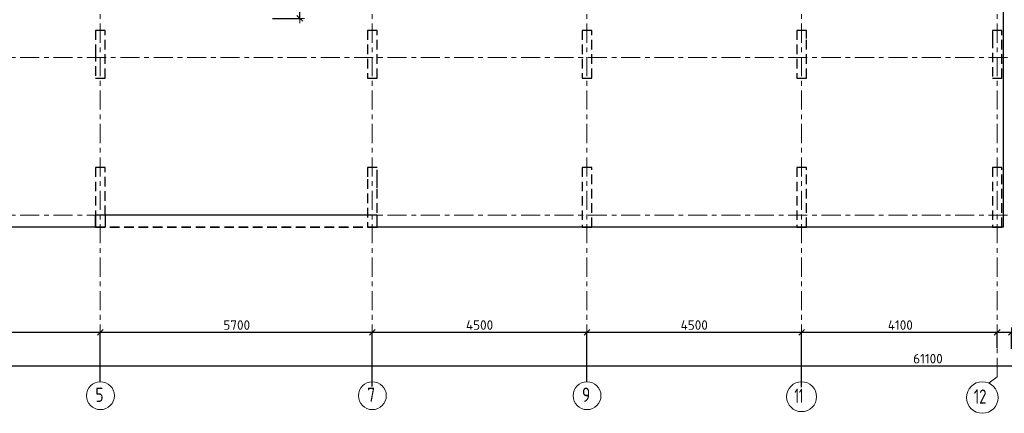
# Model space of a CAD drawing. Header units: metres. Extents: x -38 to 97, y -15 to 21.
# Tile 5 of 111: x 12 to 33, y -4 to 4. Entities that reach past the tile are written whole.
import ezdxf

# ---------------------------------------------------------------- set-up
doc = ezdxf.new("R2010")
doc.units = ezdxf.units.M
doc.header["$PDMODE"] = 65
for name, pattern in [('______11', [0.5, 0.4, -0.05, 0, -0.05]), ('______2', [0.27, 0.2, -0.07]), ('______3', [0.5, 0.4, -0.1]), ('______5', [1.1, 0.8, -0.1, 0.1, -0.1])]:
    doc.linetypes.add(name, pattern=pattern)
for name, color, linetype, lineweight in [('XR$2$Осевая линия (1)', 7, '______5', 13), ('XR$2$Размерная линия (1)', 7, 'Continuous', 13), ('XR$3$Балка (1)', 7, '______3', 13), ('XR$3$Перекрытие (1)', 7, 'Continuous', 35), ('XR$3$Размерная линия (1)', 7, 'Continuous', 13), ('XR$5$Балка (1)', 7, '______3', 13), ('XR$5$Перекрытие (1)', 7, 'Continuous', 35), ('XR$5$Размерная линия (1)', 7, 'Continuous', 13)]:
    doc.layers.add(name, color=color, linetype=linetype, lineweight=lineweight)
doc.layers.add('XR$7$Стена_ бетон несущ.', color=7, linetype='Continuous', lineweight=70, true_color=0xb4b496)
doc.styles.add('ISOCPEUR', font='txt')
doc.dimstyles.new('DIMSTYLE_3', dxfattribs={"dimtxt": 0.2, "dimasz": 0.2, "dimexe": 0, "dimexo": 0, "dimgap": 0.1, "dimtad": 2, "dimdec": 0, "dimlfac": 1000, "dimrnd": 5, "dimzin": 12, "dimdsep": 46, "dimtxsty": 'ISOCPEUR', "dimblk1": 'ALL_ML_STRICH', "dimblk2": 'ALL_ML_STRICH', "dimsah": 1, "dimcen": 0, "dimclrd": 7, "dimclre": 256, "dimclrt": 7, "dimadec": 0, "dimazin": 0, "dimtfac": 1, "dimtdec": 0, "dimtix": 1, "dimtmove": 2, "dimatfit": 3, "dimfxl": 0, "dimtzin": 0, "dimlwd": 0, "dimlwe": -3, "dimarcsym": 0})
doc.dimstyles.new('DIMSTYLE_4', dxfattribs={"dimtxt": 0.2, "dimasz": 0.2, "dimexe": 0, "dimexo": 0, "dimgap": 0.1, "dimtad": 0, "dimdec": 0, "dimlfac": 1000, "dimrnd": 5, "dimzin": 12, "dimdsep": 46, "dimtxsty": 'ISOCPEUR', "dimblk1": 'ALL_ML_STRICH', "dimblk2": 'ALL_ML_STRICH', "dimsah": 1, "dimcen": 0, "dimclrd": 7, "dimclre": 256, "dimclrt": 7, "dimadec": 0, "dimazin": 0, "dimtfac": 1, "dimtdec": 0, "dimtix": 1, "dimtmove": 2, "dimatfit": 3, "dimfxl": 0, "dimtvp": 1.2, "dimtzin": 0, "dimlwd": 0, "dimlwe": -3, "dimarcsym": 0})

# ---------------------------------------------------------------- blocks, each defined once
blk = doc.blocks.new('ALL_ML_STRICH')
at = {"color": 0, "linetype": 'ByBlock', "lineweight": -2}
for p, q in [((-1, 0), (0.5, 0)), ((-0.3, -0.3), (0.3, 0.3)), ((0, -0.5), (0, 0.5))]:
    blk.add_line(p, q, dxfattribs=at)
blk = doc.blocks.new('*D12')
at = {"layer": 'DEFPOINTS', "color": 7, "linetype": 'Continuous', "lineweight": 13, "transparency": 33554687}
for p in [(0.5, -3.103), (0.5, -3.156), (61.6, -3.14)]:
    blk.add_point(p, dxfattribs=at)
at = {"layer": 'XR$2$Размерная линия (1)', "color": 9, "linetype": 'Continuous', "lineweight": -2, "true_color": 0xc7c7c7, "transparency": 33554687}
for p, q in [((0.5, -3.123), (0.5, -3.156)), ((61.6, -3.156), (61.6, -3.156))]:
    blk.add_line(p, q, dxfattribs=at)
at = {"layer": 'XR$2$Размерная линия (1)', "color": 7, "linetype": 'Continuous', "lineweight": -2, "transparency": 33554687}
blk.add_line((0.5, -3.156), (61.6, -3.156), dxfattribs=at)
at = {"layer": 'XR$2$Размерная линия (1)', "color": 7, "linetype": 'Continuous', "lineweight": 13, "transparency": 33554687, "xscale": 0.2, "yscale": 0.2, "zscale": 0.2, "rotation": 180}
blk.add_blockref('ALL_ML_STRICH', (0.5, -3.156), dxfattribs=at)
at = {"layer": 'XR$2$Размерная линия (1)', "color": 7, "linetype": 'Continuous', "lineweight": 13, "transparency": 33554687, "xscale": 0.2, "yscale": 0.2, "zscale": 0.2}
blk.add_blockref('ALL_ML_STRICH', (61.6, -3.156), dxfattribs=at)
at = {"layer": 'XR$2$Размерная линия (1)', "color": 7, "linetype": 'Continuous', "lineweight": 13, "transparency": 33554687, "insert": (31.1, -3.006), "char_height": 0.2, "width": 1, "attachment_point": 5, "style": 'ISOCPEUR'}
blk.add_mtext('\\A1;{61100}', dxfattribs=at)
blk = doc.blocks.new('*D15')
at = {"layer": 'DEFPOINTS', "color": 7, "linetype": 'Continuous', "lineweight": 13, "transparency": 33554687}
for p in [(9.15, -2.452), (9.15, -3.513), (13.75, -3.513)]:
    blk.add_point(p, dxfattribs=at)
at = {"layer": 'XR$2$Размерная линия (1)', "color": 9, "linetype": 'Continuous', "lineweight": -2, "true_color": 0xc7c7c7, "transparency": 33554687}
for p, q in [((9.15, -3.493), (9.15, -2.452)), ((13.75, -3.493), (13.75, -2.452))]:
    blk.add_line(p, q, dxfattribs=at)
at = {"layer": 'XR$2$Размерная линия (1)', "color": 7, "linetype": 'Continuous', "lineweight": -2, "transparency": 33554687}
blk.add_line((9.15, -2.452), (13.75, -2.452), dxfattribs=at)
at = {"layer": 'XR$2$Размерная линия (1)', "color": 7, "linetype": 'Continuous', "lineweight": 13, "transparency": 33554687, "xscale": 0.2, "yscale": 0.2, "zscale": 0.2, "rotation": 180}
blk.add_blockref('ALL_ML_STRICH', (9.15, -2.452), dxfattribs=at)
at = {"layer": 'XR$2$Размерная линия (1)', "color": 7, "linetype": 'Continuous', "lineweight": 13, "transparency": 33554687, "xscale": 0.2, "yscale": 0.2, "zscale": 0.2}
blk.add_blockref('ALL_ML_STRICH', (13.75, -2.452), dxfattribs=at)
at = {"layer": 'XR$2$Размерная линия (1)', "color": 7, "linetype": 'Continuous', "lineweight": 13, "transparency": 33554687, "insert": (11.45, -2.302), "char_height": 0.2, "width": 0.8, "attachment_point": 5, "style": 'ISOCPEUR'}
blk.add_mtext('\\A1;{4600}', dxfattribs=at)
blk = doc.blocks.new('*D16')
at = {"layer": 'DEFPOINTS', "color": 7, "linetype": 'Continuous', "lineweight": 13, "transparency": 33554687}
for p in [(13.75, -2.452), (13.75, -3.513), (19.45, -3.607)]:
    blk.add_point(p, dxfattribs=at)
at = {"layer": 'XR$2$Размерная линия (1)', "color": 9, "linetype": 'Continuous', "lineweight": -2, "true_color": 0xc7c7c7, "transparency": 33554687}
for p, q in [((13.75, -3.493), (13.75, -2.452)), ((19.45, -3.587), (19.45, -2.452))]:
    blk.add_line(p, q, dxfattribs=at)
at = {"layer": 'XR$2$Размерная линия (1)', "color": 7, "linetype": 'Continuous', "lineweight": -2, "transparency": 33554687}
blk.add_line((13.75, -2.452), (19.45, -2.452), dxfattribs=at)
at = {"layer": 'XR$2$Размерная линия (1)', "color": 7, "linetype": 'Continuous', "lineweight": 13, "transparency": 33554687, "xscale": 0.2, "yscale": 0.2, "zscale": 0.2, "rotation": 180}
blk.add_blockref('ALL_ML_STRICH', (13.75, -2.452), dxfattribs=at)
at = {"layer": 'XR$2$Размерная линия (1)', "color": 7, "linetype": 'Continuous', "lineweight": 13, "transparency": 33554687, "xscale": 0.2, "yscale": 0.2, "zscale": 0.2}
blk.add_blockref('ALL_ML_STRICH', (19.45, -2.452), dxfattribs=at)
at = {"layer": 'XR$2$Размерная линия (1)', "color": 7, "linetype": 'Continuous', "lineweight": 13, "transparency": 33554687, "insert": (16.61, -2.302), "char_height": 0.2, "width": 0.8, "attachment_point": 5, "style": 'ISOCPEUR'}
blk.add_mtext('\\A1;{5700}', dxfattribs=at)
blk = doc.blocks.new('*D17')
at = {"layer": 'DEFPOINTS', "color": 7, "linetype": 'Continuous', "lineweight": 13, "transparency": 33554687}
for p in [(19.45, -2.452), (19.45, -3.607), (23.95, -3.521)]:
    blk.add_point(p, dxfattribs=at)
at = {"layer": 'XR$2$Размерная линия (1)', "color": 9, "linetype": 'Continuous', "lineweight": -2, "true_color": 0xc7c7c7, "transparency": 33554687}
for p, q in [((19.45, -3.587), (19.45, -2.452)), ((23.95, -3.501), (23.95, -2.452))]:
    blk.add_line(p, q, dxfattribs=at)
at = {"layer": 'XR$2$Размерная линия (1)', "color": 7, "linetype": 'Continuous', "lineweight": -2, "transparency": 33554687}
blk.add_line((19.45, -2.452), (23.95, -2.452), dxfattribs=at)
at = {"layer": 'XR$2$Размерная линия (1)', "color": 7, "linetype": 'Continuous', "lineweight": 13, "transparency": 33554687, "xscale": 0.2, "yscale": 0.2, "zscale": 0.2, "rotation": 180}
blk.add_blockref('ALL_ML_STRICH', (19.45, -2.452), dxfattribs=at)
at = {"layer": 'XR$2$Размерная линия (1)', "color": 7, "linetype": 'Continuous', "lineweight": 13, "transparency": 33554687, "xscale": 0.2, "yscale": 0.2, "zscale": 0.2}
blk.add_blockref('ALL_ML_STRICH', (23.95, -2.452), dxfattribs=at)
at = {"layer": 'XR$2$Размерная линия (1)', "color": 7, "linetype": 'Continuous', "lineweight": 13, "transparency": 33554687, "insert": (21.7, -2.302), "char_height": 0.2, "width": 0.8, "attachment_point": 5, "style": 'ISOCPEUR'}
blk.add_mtext('\\A1;{4500}', dxfattribs=at)
blk = doc.blocks.new('*D18')
at = {"layer": 'DEFPOINTS', "color": 7, "linetype": 'Continuous', "lineweight": 13, "transparency": 33554687}
for p in [(23.95, -2.452), (23.95, -3.521), (28.45, -3.623)]:
    blk.add_point(p, dxfattribs=at)
at = {"layer": 'XR$2$Размерная линия (1)', "color": 9, "linetype": 'Continuous', "lineweight": -2, "true_color": 0xc7c7c7, "transparency": 33554687}
for p, q in [((23.95, -3.501), (23.95, -2.452)), ((28.45, -3.603), (28.45, -2.452))]:
    blk.add_line(p, q, dxfattribs=at)
at = {"layer": 'XR$2$Размерная линия (1)', "color": 7, "linetype": 'Continuous', "lineweight": -2, "transparency": 33554687}
blk.add_line((23.95, -2.452), (28.45, -2.452), dxfattribs=at)
at = {"layer": 'XR$2$Размерная линия (1)', "color": 7, "linetype": 'Continuous', "lineweight": 13, "transparency": 33554687, "xscale": 0.2, "yscale": 0.2, "zscale": 0.2, "rotation": 180}
blk.add_blockref('ALL_ML_STRICH', (23.95, -2.452), dxfattribs=at)
at = {"layer": 'XR$2$Размерная линия (1)', "color": 7, "linetype": 'Continuous', "lineweight": 13, "transparency": 33554687, "xscale": 0.2, "yscale": 0.2, "zscale": 0.2}
blk.add_blockref('ALL_ML_STRICH', (28.45, -2.452), dxfattribs=at)
at = {"layer": 'XR$2$Размерная линия (1)', "color": 7, "linetype": 'Continuous', "lineweight": 13, "transparency": 33554687, "insert": (26.2, -2.302), "char_height": 0.2, "width": 0.8, "attachment_point": 5, "style": 'ISOCPEUR'}
blk.add_mtext('\\A1;{4500}', dxfattribs=at)
blk = doc.blocks.new('*D19')
at = {"layer": 'DEFPOINTS', "color": 7, "linetype": 'Continuous', "lineweight": 13, "transparency": 33554687}
for p in [(28.45, -2.452), (32.55, -2.802), (28.45, -3.623)]:
    blk.add_point(p, dxfattribs=at)
at = {"layer": 'XR$2$Размерная линия (1)', "color": 9, "linetype": 'Continuous', "lineweight": -2, "true_color": 0xc7c7c7, "transparency": 33554687}
for p, q in [((28.45, -3.603), (28.45, -2.452)), ((32.55, -2.782), (32.55, -2.452))]:
    blk.add_line(p, q, dxfattribs=at)
at = {"layer": 'XR$2$Размерная линия (1)', "color": 7, "linetype": 'Continuous', "lineweight": -2, "transparency": 33554687}
blk.add_line((28.45, -2.452), (32.55, -2.452), dxfattribs=at)
at = {"layer": 'XR$2$Размерная линия (1)', "color": 7, "linetype": 'Continuous', "lineweight": 13, "transparency": 33554687, "xscale": 0.2, "yscale": 0.2, "zscale": 0.2, "rotation": 180}
blk.add_blockref('ALL_ML_STRICH', (28.45, -2.452), dxfattribs=at)
at = {"layer": 'XR$2$Размерная линия (1)', "color": 7, "linetype": 'Continuous', "lineweight": 13, "transparency": 33554687, "xscale": 0.2, "yscale": 0.2, "zscale": 0.2}
blk.add_blockref('ALL_ML_STRICH', (32.55, -2.452), dxfattribs=at)
at = {"layer": 'XR$2$Размерная линия (1)', "color": 7, "linetype": 'Continuous', "lineweight": 13, "transparency": 33554687, "insert": (30.52, -2.302), "char_height": 0.2, "width": 0.8, "attachment_point": 5, "style": 'ISOCPEUR'}
blk.add_mtext('\\A1;{4100}', dxfattribs=at)
blk = doc.blocks.new('*D20')
at = {"layer": 'DEFPOINTS', "color": 7, "linetype": 'Continuous', "lineweight": 13, "transparency": 33554687}
for p in [(32.55, -2.452), (32.55, -2.802), (32.85, -2.818)]:
    blk.add_point(p, dxfattribs=at)
at = {"layer": 'XR$2$Размерная линия (1)', "color": 9, "linetype": 'Continuous', "lineweight": -2, "true_color": 0xc7c7c7, "transparency": 33554687}
for p, q in [((32.55, -2.782), (32.55, -2.452)), ((32.85, -2.798), (32.85, -2.452))]:
    blk.add_line(p, q, dxfattribs=at)
at = {"layer": 'XR$2$Размерная линия (1)', "color": 7, "linetype": 'Continuous', "lineweight": -2, "transparency": 33554687}
blk.add_line((32.55, -2.452), (32.85, -2.452), dxfattribs=at)
at = {"layer": 'XR$2$Размерная линия (1)', "color": 7, "linetype": 'Continuous', "lineweight": 13, "transparency": 33554687, "xscale": 0.2, "yscale": 0.2, "zscale": 0.2, "rotation": 180}
blk.add_blockref('ALL_ML_STRICH', (32.55, -2.452), dxfattribs=at)
at = {"layer": 'XR$2$Размерная линия (1)', "color": 7, "linetype": 'Continuous', "lineweight": 13, "transparency": 33554687, "xscale": 0.2, "yscale": 0.2, "zscale": 0.2}
blk.add_blockref('ALL_ML_STRICH', (32.85, -2.452), dxfattribs=at)
at = {"layer": 'XR$2$Размерная линия (1)', "color": 7, "linetype": 'Continuous', "lineweight": 13, "transparency": 33554687, "insert": (33.178, -2.7), "char_height": 0.2, "width": 0.6, "attachment_point": 5, "style": 'ISOCPEUR'}
blk.add_mtext('\\A1;{300}', dxfattribs=at)
blk = doc.blocks.new('*D45')
at = {"layer": 'DEFPOINTS', "color": 7, "linetype": 'Continuous', "lineweight": 13, "transparency": 33554687}
for p in [(17.837, 7.4), (17.336, 4.12), (17.932, 4.12)]:
    blk.add_point(p, dxfattribs=at)
at = {"layer": 'XR$3$Размерная линия (1)', "color": 9, "linetype": 'Continuous', "lineweight": -2, "true_color": 0xc7c7c7, "transparency": 33554687}
for p, q in [((17.857, 7.4), (17.932, 7.4)), ((17.356, 4.12), (17.932, 4.12))]:
    blk.add_line(p, q, dxfattribs=at)
at = {"layer": 'XR$3$Размерная линия (1)', "color": 7, "linetype": 'Continuous', "lineweight": -2, "transparency": 33554687}
blk.add_line((17.932, 4.12), (17.932, 7.4), dxfattribs=at)
at = {"layer": 'XR$3$Размерная линия (1)', "color": 7, "linetype": 'Continuous', "lineweight": 13, "transparency": 33554687, "xscale": 0.2, "yscale": 0.2, "zscale": 0.2}
for p, rotation in [((17.932, 7.4), 90), ((17.932, 4.12), 270)]:
    blk.add_blockref('ALL_ML_STRICH', p, dxfattribs=dict(at, rotation=rotation))
at = {"layer": 'XR$3$Размерная линия (1)', "color": 7, "linetype": 'Continuous', "lineweight": 13, "transparency": 33554687, "insert": (17.782, 5.77), "char_height": 0.2, "width": 0.8, "attachment_point": 5, "rotation": 90, "style": 'ISOCPEUR'}
blk.add_mtext('\\A1;{3280}', dxfattribs=at)
blk = doc.blocks.new('*D342')
at = {"layer": 'DEFPOINTS', "color": 7, "linetype": 'Continuous', "lineweight": 13, "transparency": 33554687}
for p in [(17.837, 7.4), (17.336, 4.12), (17.932, 4.12)]:
    blk.add_point(p, dxfattribs=at)
at = {"layer": 'XR$5$Размерная линия (1)', "color": 9, "linetype": 'Continuous', "lineweight": -2, "true_color": 0xc7c7c7, "transparency": 33554687}
for p, q in [((17.857, 7.4), (17.932, 7.4)), ((17.356, 4.12), (17.932, 4.12))]:
    blk.add_line(p, q, dxfattribs=at)
at = {"layer": 'XR$5$Размерная линия (1)', "color": 7, "linetype": 'Continuous', "lineweight": -2, "transparency": 33554687}
blk.add_line((17.932, 4.12), (17.932, 7.4), dxfattribs=at)
at = {"layer": 'XR$5$Размерная линия (1)', "color": 7, "linetype": 'Continuous', "lineweight": 13, "transparency": 33554687, "xscale": 0.2, "yscale": 0.2, "zscale": 0.2}
for p, rotation in [((17.932, 7.4), 90), ((17.932, 4.12), 270)]:
    blk.add_blockref('ALL_ML_STRICH', p, dxfattribs=dict(at, rotation=rotation))
at = {"layer": 'XR$5$Размерная линия (1)', "color": 7, "linetype": 'Continuous', "lineweight": 13, "transparency": 33554687, "insert": (17.782, 5.77), "char_height": 0.2, "width": 0.8, "attachment_point": 5, "rotation": 90, "style": 'ISOCPEUR'}
blk.add_mtext('\\A1;{3280}', dxfattribs=at)

msp = doc.modelspace()

# ---------------------------------------------------------------- linework, layer by layer
at = {"layer": 'XR$2$Осевая линия (1)', "color": 253, "linetype": '______11', "lineweight": 13, "true_color": 0xa0a0a0, "transparency": 33554687}
for p, q in [((32.55, -3.39), (32.55, 19.78)), ((28.45, -3.39), (28.45, 8.92)), ((13.75, -3.39), (13.75, 8.13)), ((19.45, -3.39), (19.45, 8.13)), ((23.95, -3.39), (23.95, 8.13)), ((-2.63, 3.3), (62.6, 3.3)), ((-2.63, 0), (62.6, 0)), ((32.3812, -3.5157), (32.55, -3.39))]:
    msp.add_line(p, q, dxfattribs=at)
at = {"layer": 'XR$2$Осевая линия (1)', "color": 7, "linetype": 'Continuous', "lineweight": 13, "transparency": 33554687}
for centre, radius in [((13.7524, -3.7819), 0.2924), ((19.4524, -3.7819), 0.2924), ((23.9524, -3.7819), 0.2924), ((28.4509, -3.8029), 0.3134), ((32.2404, -3.8199), 0.3304)]:
    msp.add_circle(centre, radius, dxfattribs=at)
at = {"layer": 'XR$3$Балка (1)', "color": 7, "linetype": '______2', "lineweight": 25, "transparency": 33554687}
msp.add_line((19.55, -0.2495), (13.6501, -0.2498), dxfattribs=at)
at = {"layer": 'XR$3$Перекрытие (1)', "color": 7, "linetype": 'Continuous', "lineweight": 25, "transparency": 33554687}
for p, q in [((32.675, 16.4002), (32.675, -0.25)), ((13.6501, -0.2498), (0.25, -0.2498)), ((32.675, -0.25), (19.55, -0.2498))]:
    msp.add_line(p, q, dxfattribs=at)
at = {"layer": 'XR$3$Перекрытие (1)', "color": 7, "linetype": '______2', "lineweight": 18, "transparency": 33554687}
for p, q in [((13.6501, 0.0002), (19.55, 0.0005)), ((13.6501, -0.2498), (13.6501, 0.0002)), ((19.55, 0.0005), (19.55, -0.2498))]:
    msp.add_line(p, q, dxfattribs=at)
at = {"layer": 'XR$5$Балка (1)', "color": 7, "linetype": '______2', "lineweight": 25, "transparency": 33554687}
for p, q in [((13.6501, -0.2498), (19.55, -0.2495)), ((19.55, -0.2498), (13.6501, -0.2498))]:
    msp.add_line(p, q, dxfattribs=at)
at = {"layer": 'XR$5$Перекрытие (1)', "color": 7, "linetype": 'Continuous', "lineweight": 25, "transparency": 33554687}
for p, q in [((32.675, 16.6502), (32.675, -0.25)), ((13.6501, 0.0002), (13.6501, -0.2498)), ((19.55, 0.0002), (13.6501, 0.0002)), ((19.55, -0.2498), (19.55, 0.0002)), ((13.6501, -0.2498), (0.25, -0.2498)), ((32.675, -0.25), (19.55, -0.2498))]:
    msp.add_line(p, q, dxfattribs=at)
at = {"layer": 'XR$7$Стена_ бетон несущ.', "color": 253, "linetype": '______2', "lineweight": -3, "true_color": 0xa0a0a0, "transparency": 33554687}
for p, q in [((13.85, 3.87), (13.65, 3.87)), ((13.65, 3.87), (13.65, 3.5001)), ((13.85, 2.87), (13.85, 3.87)), ((19.35, 3.87), (19.35, 2.87)), ((19.55, 3.87), (19.35, 3.87)), ((19.55, 2.87), (19.55, 3.87)), ((24.05, 3.87), (23.85, 3.87)), ((23.85, 3.87), (23.85, 2.87)), ((24.05, 2.87), (24.05, 3.87)), ((28.55, 3.87), (28.35, 3.87)), ((28.35, 3.87), (28.35, 2.87)), ((28.55, 3.85), (28.55, 3.87)), ((28.55, 3.7), (28.55, 3.85)), ((32.65, 3.87), (32.45, 3.87)), ((32.45, 3.87), (32.45, 3.85)), ((32.45, 3.85), (32.45, 3.7)), ((32.65, 2.87), (32.65, 3.87)), ((28.55, 2.87), (28.55, 3.7)), ((32.45, 3.7), (32.45, 2.87)), ((13.65, 3.5001), (13.65, 3.4201)), ((13.65, 3.4201), (13.65, 2.87)), ((13.65, 2.87), (13.85, 2.87)), ((19.35, 2.87), (19.55, 2.87)), ((23.85, 2.87), (24.05, 2.87)), ((28.35, 2.87), (28.55, 2.87)), ((32.45, 2.87), (32.65, 2.87)), ((13.85, 1), (13.65, 1)), ((13.65, 1), (13.65, 0)), ((13.85, 0), (13.85, 1)), ((19.55, 1), (19.35, 1)), ((19.35, 1), (19.35, 0.75)), ((19.55, 0.75), (19.55, 1)), ((24.05, 1), (23.85, 1)), ((23.85, 1), (23.85, -0.25)), ((24.05, -0.25), (24.05, 1)), ((28.55, 1), (28.35, 1)), ((28.35, 1), (28.35, -0.25)), ((28.55, -0.25), (28.55, 1)), ((32.45, 1), (32.45, -0.25)), ((32.65, 1), (32.45, 1)), ((32.65, -0.25), (32.65, 1)), ((32.65, 1), (32.65, 1)), ((19.35, 0.75), (19.35, -0.25)), ((19.55, 0.5702), (19.55, 0.75)), ((19.55, -0.25), (19.55, 0.5702)), ((13.65, 0), (13.6501, 0)), ((13.6501, -0.194), (13.6501, 0)), ((13.85, 0), (13.85, -0.194)), ((13.6501, -0.25), (13.6501, -0.194)), ((13.85, -0.194), (13.85, -0.25)), ((13.6501, -0.25), (13.85, -0.25)), ((19.35, -0.25), (19.55, -0.25)), ((23.85, -0.25), (24.05, -0.25)), ((28.35, -0.25), (28.55, -0.25)), ((32.45, -0.25), (32.65, -0.25))]:
    msp.add_line(p, q, dxfattribs=at)

# ---------------------------------------------------------------- texts
at = {"layer": 'XR$2$Осевая линия (1)', "color": 7, "linetype": 'Continuous', "lineweight": 13, "transparency": 33554687, "char_height": 0.3, "attachment_point": 7, "style": 'ISOCPEUR'}
for s, insert, width in [('\\W0.78;5', (13.6474, -3.9124), 0.326407), ('\\W0.78;7', (19.3474, -3.9124), 0.326407), ('\\W0.78;9', (23.8474, -3.9124), 0.326407), ('\\W0.62;11', (28.3009, -3.9334), 0.39375), ('\\W0.75;12', (32.0604, -3.9504), 0.472281)]:
    msp.add_mtext(s, dxfattribs=dict(at, insert=insert, width=width))

# ---------------------------------------------------------------- dimensions: what is measured, and where the dimension line sits
at = {"layer": 'XR$2$Размерная линия (1)', "color": 7, "linetype": 'Continuous', "lineweight": 13, "transparency": 33554687}
for base, p1, p2, dimstyle, picture, middle in [((13.75, -2.452), (9.15, -3.4932), (13.75, -3.4932), 'DIMSTYLE_3', '*D15', (11.45, -2.302)), ((19.45, -2.452), (13.75, -3.4932), (19.45, -3.5875), 'DIMSTYLE_3', '*D16', (16.61, -2.302)), ((23.95, -2.452), (19.45, -3.5875), (23.95, -3.5008), 'DIMSTYLE_3', '*D17', (21.7, -2.302)), ((28.45, -2.452), (23.95, -3.5008), (28.45, -3.6033), 'DIMSTYLE_3', '*D18', (26.2, -2.302)), ((32.55, -2.452), (28.45, -3.6033), (32.55, -2.7816), 'DIMSTYLE_3', '*D19', (30.52, -2.302)), ((32.85, -2.452), (32.55, -2.7816), (32.85, -2.7982), 'DIMSTYLE_4', '*D20', (33.1784, -2.6996)), ((61.6, -3.1563), (0.5, -3.1233), (61.6, -3.1563), 'DIMSTYLE_3', '*D12', (31.1, -3.0063))]:
    dim = msp.add_linear_dim(base=base, p1=p1, p2=p2, dimstyle=dimstyle, override={"dimpost": '<>', "dimclrd": 7, "dimclre": 9, "dimclrt": 7, "dimlwd": 0, "dimlwe": 65533}, dxfattribs=at)
    dim.commit()
    dim.dimension.update_dxf_attribs({"geometry": picture, "text_midpoint": middle, "dimtype": 160})
at = {"layer": 'XR$3$Размерная линия (1)', "color": 7, "linetype": 'Continuous', "lineweight": 13, "transparency": 33554687}
dim = msp.add_linear_dim(base=(17.9323, 7.4), p1=(17.3562, 4.1204), p2=(17.8569, 7.4), angle=90, dimstyle='DIMSTYLE_3', override={"dimpost": '<>', "dimclrd": 7, "dimclre": 9, "dimclrt": 7, "dimlwd": 0, "dimlwe": 65533}, dxfattribs=at)
dim.commit()
dim.dimension.update_dxf_attribs({"geometry": '*D45', "text_midpoint": (17.7823, 5.7702), "dimtype": 160})
at = {"layer": 'XR$5$Размерная линия (1)', "color": 7, "linetype": 'Continuous', "lineweight": 13, "transparency": 33554687}
dim = msp.add_linear_dim(base=(17.9323, 7.4), p1=(17.3562, 4.1204), p2=(17.8569, 7.4), angle=90, dimstyle='DIMSTYLE_3', override={"dimpost": '<>', "dimclrd": 7, "dimclre": 9, "dimclrt": 7, "dimlwd": 0, "dimlwe": 65533}, dxfattribs=at)
dim.commit()
dim.dimension.update_dxf_attribs({"geometry": '*D342', "text_midpoint": (17.7823, 5.7702), "dimtype": 160})

doc.saveas('drawing.dxf')
